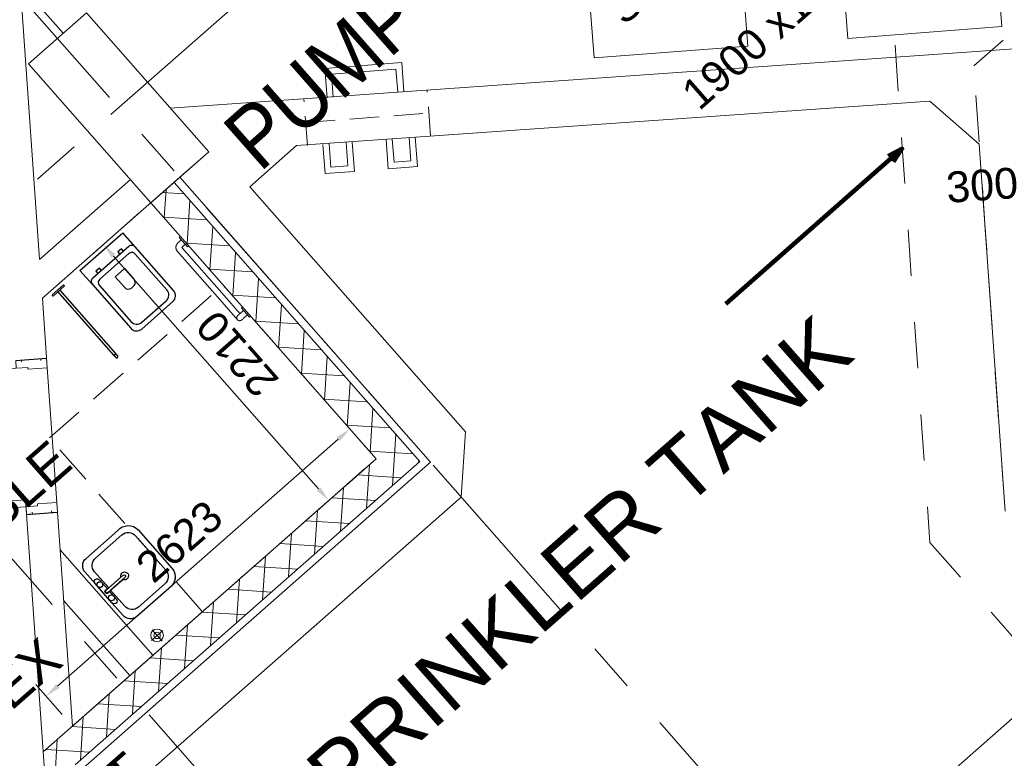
# Model space of a CAD drawing. Header units: millimetres. Extents: x 834119330 to 835277377, y 817781205 to 818243057.
# Tile 9 of 60: x 834353970 to 834360351, y 818011195 to 818015982. Entities that reach past the tile are written whole.
import ezdxf

# ---------------------------------------------------------------- set-up
doc = ezdxf.new("R2010")
doc.units = ezdxf.units.MM
doc.header["$LTSCALE"] = 100
for name, pattern in [('Dash', [6, 3, -3]), ('DASHDOT', [25.4, 12.7, -6.35, 0, -6.35]), ('Grid Line', [22.225, 12.7, -3.175, 3.175, -3.175]), ('Hidden', [9.525, 6.35, -3.175]), ('HIDDENX2', [19.05, 12.7, -6.35])]:
    doc.linetypes.add(name, pattern=pattern)
doc.layers.get('0').update_dxf_attribs({"lineweight": 0})
doc.layers.get('Defpoints').update_dxf_attribs({"lineweight": 0})
for name, color, linetype, lineweight in [('A-DOOR', 6, 'Continuous', 13), ('A-WALL', 7, 'Continuous', 13), ('ATR01', 7, 'Continuous', 0), ('DLN020__', 6, 'DASHDOT', 0), ('DLN030_1', 1, 'Continuous', 0), ('DLN040__', 3, 'Continuous', 0), ('DLN210__', 7, 'Continuous', 0), ('DLN240__', 1, 'Continuous', 0), ('DLN280__', 3, 'Continuous', 0), ('DLN325__', 7, 'Continuous', 0), ('DLN580__', 4, 'Continuous', 0), ('DLN740__', 4, 'Continuous', 0), ('FITDOOR', 7, 'Continuous', 0), ('HATCH', 8, 'Continuous', 0), ('P-SANR-FIXT', 6, 'Continuous', 9), ('Pump Plinth', 4, 'Continuous', 13), ('Rev.02', 1, 'Continuous', 25), ('Rev_D', 20, 'Continuous', 0), ('SITE BOUNDARY', 4, 'Continuous', 0)]:
    doc.layers.add(name, color=color, linetype=linetype, lineweight=lineweight)
doc.layers.add('DLN740_', color=4, linetype='Continuous')
doc.styles.get("Standard").update_dxf_attribs({"font": 'swiss.ttf'})
doc.styles.add('StyleSwis721 Lt BT1', font='swissl.ttf')
doc.dimstyles.new('INTDIM', dxfattribs={"dimtxt": 200, "dimasz": 125, "dimexe": 100, "dimexo": 150, "dimgap": 80, "dimtad": 1, "dimdec": 0, "dimzin": 11, "dimdsep": 46, "dimtxsty": 'StyleSwis721 Lt BT1', "dimblk1": '_Open3011', "dimblk2": '_Open3011', "dimsah": 1, "dimcen": -125, "dimclrd": 256, "dimclre": 256, "dimclrt": 2, "dimaunit": 1, "dimadec": 5, "dimazin": 0, "dimtfac": 1, "dimtdec": 0, "dimtofl": 0, "dimtmove": 2, "dimatfit": 3, "dimldrblk": '_Open3011', "dimfxl": 1, "dimtolj": 1, "dimtzin": 0, "dimlwd": -1, "dimlwe": -1, "dimarcsym": 0})
pattern_1 = [(86.34984, (834357388.73, 818073559.81), (-158.42796, 10.1067), []), (176.34984, (834357388.73, 818073559.81), (-10.1067, -158.42796), [])]

# ---------------------------------------------------------------- blocks, each defined once
blk = doc.blocks.new('*D143')
at = {"layer": 'Defpoints', "color": 0, "linetype": 'ByBlock', "transparency": 16777216}
for p in [(834361041.5, 818012016.6), (834361308.2, 818011713.6, 0), (834356964.5, 818007890.8, 0)]:
    blk.add_point(p, dxfattribs=at)
at = {"layer": 'DLN240__', "linetype": 'ByBlock', "transparency": 16777216}
for p, q in [((834361242.1, 818011788.6), (834360975.4, 818012091.7)), ((834356772.9, 818008259.9), (834360966.4, 818011950.6)), ((834356898.4, 818007965.9), (834356631.7, 818008268.9))]:
    blk.add_line(p, q, dxfattribs=at)
for points in [[(834360955.4, 818011963.1), (834360977.4, 818011938), (834361041.5, 818012016.6)], [(834356761.9, 818008272.5), (834356783.9, 818008247.4), (834356697.8, 818008193.9)]]:
    blk.add_solid(points, dxfattribs=at)
at = {"layer": 'DLN240__', "color": 2, "linetype": 'ByBlock', "transparency": 16777216, "insert": (834358748.9, 818010242.5), "char_height": 200, "attachment_point": 5, "rotation": 41.35021, "style": 'StyleSwis721 Lt BT1'}
blk.add_mtext('\\A1;5786', dxfattribs=at)
blk = doc.blocks.new('_Open301')
at = {"layer": 'Rev_D', "linetype": 'ByBlock'}
blk.add_line((0, 0), (-1, 0), dxfattribs=at)
blk = doc.blocks.new('_Open3011')
at = {"layer": 'ATR01', "linetype": 'ByBlock'}
blk.add_line((0, 0), (-1, 0), dxfattribs=at)
at = {"layer": 'ATR01', "linetype": 'ByBlock', "yscale": 1.119319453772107, "zscale": 0.008}
blk.add_blockref('_Open301', (0, 0), dxfattribs=at)
blk = doc.blocks.new('*D157')
at = {"layer": 'Defpoints', "color": 0, "linetype": 'ByBlock', "transparency": 16777216}
for p in [(834360230.2, 818014587), (834360251.7, 818014280.2, 0), (834360550.9, 818014301.1, 0)]:
    blk.add_point(p, dxfattribs=at)
at = {"layer": 'DLN240__', "linetype": 'ByBlock', "transparency": 16777216}
for p, q in [((834360536.5, 818014508.2), (834360522.5, 818014707.7)), ((834360237.2, 818014487.3), (834360223.3, 818014686.8))]:
    blk.add_line(p, q, dxfattribs=at)
at = {"layer": 'DLN240__', "color": 2, "linetype": 'ByBlock', "transparency": 16777216, "insert": (834360206.9, 818014908.9), "char_height": 200, "attachment_point": 5, "rotation": 3.99871, "style": 'StyleSwis721 Lt BT1'}
blk.add_mtext('\\A1;300', dxfattribs=at)
blk = doc.blocks.new('DR1CD')
at = {"layer": 'FITDOOR'}
for p, q in [((0, 1), (45, 1)), ((0, 1), (0, 0)), ((45, 0), (45, 1)), ((0, 0), (45, 0))]:
    blk.add_line(p, q, dxfattribs=at)
blk = doc.blocks.new('DR1CM')
at = {"layer": 'FITDOOR', "color": 6}
blk.add_arc((0, 0), 1, 0, 90, dxfattribs=at)
blk = doc.blocks.new('DLN-Single Door - Opening 2 - 950 x2138 _WH_-1922936-Car Park_B2_F')
at = {"layer": 'DLN210__', "lineweight": 30}
for p, q in [((-500, -100), (-500, 100)), ((500, -100), (500, 100))]:
    blk.add_line(p, q, dxfattribs=at)
at = {"layer": 'FITDOOR'}
for p, q in [((-437.5, 100), (-500, 100)), ((-500, 62.5), (-500, 100)), ((-437.5, -25), (-437.5, 100)), ((437.5, 100), (500, 100)), ((437.5, -25), (437.5, 100)), ((500, 62.5), (500, 100)), ((-488, 62.5), (-500, 62.5)), ((488, 62.5), (500, 62.5)), ((-500, -100), (-500, -62.5)), ((-488, -62.5), (-500, -62.5)), ((-450, -100), (-450, -25)), ((-437.5, -25), (-450, -25)), ((437.5, -25), (450, -25)), ((450, -100), (450, -25)), ((488, -62.5), (500, -62.5)), ((500, -100), (500, -62.5)), ((-450, -100), (-500, -100)), ((450, -100), (500, -100))]:
    blk.add_line(p, q, dxfattribs=at)
at = {"layer": 'DLN325__', "extrusion": (0, 0, -1), "yscale": 899.9999999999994, "zscale": -0.9999999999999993, "rotation": 180}
blk.add_blockref('DR1CD', (450, -100), dxfattribs=at)
at = {"layer": 'DLN325__', "extrusion": (0, 0, -1), "xscale": 899.9999999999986, "yscale": 899.9999999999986, "zscale": -899.9999999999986, "rotation": 180}
blk.add_blockref('DR1CM', (450, -100), dxfattribs=at)
blk = doc.blocks.new('DLN-Single Door - Opening 5 -  950 x 2025 _WH_-1665005-Car Park_B2_F')
at = {"layer": 'A-DOOR'}
blk.add_blockref('DLN-Single Door - Opening 2 - 950 x2138 _WH_-1922936-Car Park_B2_F', (5, 0), dxfattribs=at)
blk = doc.blocks.new('DLN-Single Door - Panel 2 - 950 x2138 _WH_-2283119-Car Park_B1_F')
at = {"layer": 'A-DOOR'}
blk.add_blockref('DLN-Single Door - Opening 5 -  950 x 2025 _WH_-1665005-Car Park_B2_F', (-10, 0), dxfattribs=at)
blk = doc.blocks.new('HOLE')
for p, q in [((-0.0391, 0), (0.0391, 0)), ((0, -0.0391), (0, 0.0391))]:
    blk.add_line(p, q)
for centre, radius in [((0, 0), 0.0325), ((0.0001, 0), 0.0165)]:
    blk.add_circle(centre, radius)
blk = doc.blocks.new('*D171')
at = {"layer": 'Defpoints', "color": 0, "linetype": 'ByBlock', "transparency": 16777216}
for p in [(834356279.9, 818013135.9, 0), (834354140.7, 818011597), (834354311.2, 818011403.3, 0)]:
    blk.add_point(p, dxfattribs=at)
at = {"layer": 'DLN240__', "linetype": 'ByBlock', "transparency": 16777216}
for p, q in [((834356213.8, 818013210.9), (834356043.3, 818013404.7)), ((834356034.3, 818013263.5), (834354215.8, 818011663.1)), ((834354245.1, 818011478.3), (834354074.6, 818011672.1))]:
    blk.add_line(p, q, dxfattribs=at)
for points in [[(834356023.3, 818013276), (834356045.3, 818013251), (834356109.4, 818013329.6)], [(834354204.8, 818011675.6), (834354226.8, 818011650.6), (834354140.7, 818011597)]]:
    blk.add_solid(points, dxfattribs=at)
at = {"layer": 'DLN240__', "color": 2, "linetype": 'ByBlock', "transparency": 16777216, "insert": (834355004.3, 818012600.5), "char_height": 200, "attachment_point": 5, "rotation": 41.35021, "style": 'StyleSwis721 Lt BT1'}
blk.add_mtext('\\A1;2623', dxfattribs=at)
blk = doc.blocks.new('*D178')
at = {"layer": 'Defpoints', "color": 0, "linetype": 'ByBlock', "transparency": 16777216}
for p in [(834354819.6, 818014795.1, 0), (834354512.5, 818014524.9), (834356279.9, 818013135.9, 0)]:
    blk.add_point(p, dxfattribs=at)
at = {"layer": 'DLN240__', "linetype": 'ByBlock', "transparency": 16777216}
for p, q in [((834354744.5, 818014729.1), (834354437.4, 818014458.8)), ((834355906.7, 818012940.7), (834354578.6, 818014449.8)), ((834356204.8, 818013069.8), (834355897.7, 818012799.5))]:
    blk.add_line(p, q, dxfattribs=at)
for points in [[(834354591.1, 818014460.8), (834354566.1, 818014438.8), (834354512.5, 818014524.9)], [(834355919.2, 818012951.7), (834355894.2, 818012929.7), (834355972.8, 818012865.6)]]:
    blk.add_solid(points, dxfattribs=at)
at = {"layer": 'DLN240__', "color": 2, "linetype": 'ByBlock', "transparency": 16777216, "insert": (834355379.9, 818013816), "char_height": 200, "attachment_point": 5, "rotation": 131.35019, "style": 'StyleSwis721 Lt BT1'}
blk.add_mtext('\\A1;2210', dxfattribs=at)
blk = doc.blocks.new('DLN_Toilet - SAN-01A-V7-D-1001-1-_PLAN G_F')
at = {"layer": 'DLN740_'}
for p, q in [((-185, 0), (185, 0)), ((-185, 0), (-185, -122.8)), ((185, -122.8), (185, 0)), ((-185, -122.8), (-185, -500)), ((155, -92.8), (-155, -92.8)), ((-80, -72.8), (-110, -72.8)), ((-110, -72.8), (-110, -92.8)), ((-80, -92.8), (-80, -72.8)), ((80, -72.8), (80, -92.8)), ((110, -72.8), (80, -72.8)), ((110, -92.8), (110, -72.8)), ((185, -500), (185, -122.8)), ((-155, -157.8), (-155, -467.8)), ((125.2, -127.8), (-125, -127.8)), ((-40, -276.5), (-40, -181.7)), ((-40, -181.7), (40, -181.7)), ((40, -181.7), (40, -276.5)), ((155.2, -467.8), (155.2, -157.8)), ((10, -306.5), (-10, -306.5)), ((-135, -550), (135, -550)), ((-105, -517.8), (105.2, -517.8))]:
    blk.add_line(p, q, dxfattribs=at)
for centre, radius, start, end in [((-155, -122.8), 30, 90, 180), ((155, -122.8), 30, 0, 90), ((-125, -157.8), 30, 90, 180), ((125.2, -157.8), 30, 0, 90), ((-10, -276.5), 30, 180, 270), ((10, -276.5), 30, 270, 0), ((-135, -500), 50, 180, 270), ((-105, -467.8), 50, 180, 270), ((105.2, -467.8), 50, 270, 0), ((135, -500), 50, 270, 0)]:
    blk.add_arc(centre, radius, start, end, dxfattribs=at)
blk = doc.blocks.new('DLN_Toilet-Disable1 - SAN-01b-2146407-D-1001-1-_PLAN G_F')
at = {"layer": 'DLN740_'}
for p, q in [((-382.5, 559.4), (-382.5, 9.7)), ((-367.5, 9.7), (-367.5, 557.7)), ((-425, 10), (-325, 10)), ((-425, 10), (-425, 0)), ((-325, 0), (-425, 0)), ((-325, 10), (-325, 0))]:
    blk.add_line(p, q, dxfattribs=at)
for points in [[(-382.5, 578), (-382.5, 578.3), (-382.5, 578.5), (-382.4, 578.8), (-382.4, 579.1), (-382.4, 579.4), (-382.3, 579.7), (-382.2, 580), (-382.1, 580.3), (-382, 580.6), (-381.9, 580.9), (-381.8, 581.1), (-381.7, 581.4), (-381.5, 581.7), (-381.4, 581.9), (-381.2, 582.2), (-381, 582.4), (-380.8, 582.7), (-380.6, 582.9), (-380.4, 583.1), (-380.2, 583.3), (-380, 583.5), (-379.8, 583.7), (-379.5, 583.9), (-379.3, 584.1), (-379.1, 584.3), (-378.8, 584.4), (-378.5, 584.6), (-378.3, 584.7), (-378, 584.8), (-377.7, 584.9), (-377.4, 585), (-377.2, 585.1), (-376.9, 585.2), (-376.6, 585.3), (-376.3, 585.3), (-376, 585.4), (-375.7, 585.4), (-375.4, 585.4), (-375.1, 585.5), (-375, 585.5)], [(-382.5, 558.6), (-382.5, 559.6), (-382.5, 560.6), (-382.5, 561.6), (-382.5, 562.5), (-382.5, 563.5), (-382.5, 564.4), (-382.5, 565.3), (-382.5, 566.2), (-382.5, 567), (-382.5, 567.9), (-382.5, 568.7), (-382.5, 569.5), (-382.5, 570.2), (-382.5, 570.9), (-382.5, 571.6), (-382.5, 572.3), (-382.5, 572.9), (-382.5, 573.5), (-382.5, 574.1), (-382.5, 574.6), (-382.5, 575.1), (-382.5, 575.6), (-382.5, 576), (-382.5, 576.3), (-382.5, 576.7), (-382.5, 577), (-382.5, 577.2), (-382.5, 577.5), (-382.5, 577.6), (-382.5, 577.8), (-382.5, 577.9), (-382.5, 577.9), (-382.5, 578)], [(-382.5, 578), (-382.5, 577.9), (-382.5, 577.9), (-382.5, 577.8), (-382.5, 577.6), (-382.5, 577.4), (-382.5, 577.2), (-382.5, 576.9), (-382.5, 576.6), (-382.5, 576.3), (-382.5, 575.9), (-382.5, 575.5), (-382.5, 575), (-382.5, 574.5), (-382.5, 574), (-382.5, 573.4), (-382.5, 572.8), (-382.5, 572.2), (-382.5, 571.5), (-382.5, 570.8), (-382.5, 570.1), (-382.5, 569.3), (-382.5, 568.6), (-382.5, 567.8), (-382.5, 566.9), (-382.5, 566.1), (-382.5, 565.2), (-382.5, 564.3), (-382.5, 563.3), (-382.5, 562.4), (-382.5, 561.5), (-382.5, 560.5), (-382.5, 559.5), (-382.5, 558.6)], [(-375, 585.5), (-374.7, 585.4), (-374.4, 585.4), (-374.1, 585.4), (-373.8, 585.4), (-373.5, 585.3), (-373.2, 585.2), (-372.9, 585.2), (-372.6, 585.1), (-372.4, 585), (-372.1, 584.9), (-371.8, 584.7), (-371.5, 584.6), (-371.3, 584.5), (-371, 584.3), (-370.8, 584.1), (-370.5, 584), (-370.3, 583.8), (-370.1, 583.6), (-369.8, 583.4), (-369.6, 583.2), (-369.4, 583), (-369.2, 582.7), (-369, 582.5), (-368.9, 582.3), (-368.7, 582), (-368.5, 581.7), (-368.4, 581.5), (-368.2, 581.2), (-368.1, 580.9), (-368, 580.7), (-367.9, 580.4), (-367.8, 580.1), (-367.7, 579.8), (-367.7, 579.5), (-367.6, 579.2), (-367.6, 578.9), (-367.5, 578.6), (-367.5, 578.3), (-367.5, 578), (-367.5, 578)], [(-367.5, 558.6), (-367.5, 559.6), (-367.5, 560.6), (-367.5, 561.6), (-367.5, 562.5), (-367.5, 563.5), (-367.5, 564.4), (-367.5, 565.3), (-367.5, 566.2), (-367.5, 567), (-367.5, 567.9), (-367.5, 568.7), (-367.5, 569.4), (-367.5, 570.2), (-367.5, 570.9), (-367.5, 571.6), (-367.5, 572.3), (-367.5, 572.9), (-367.5, 573.5), (-367.5, 574.1), (-367.5, 574.6), (-367.5, 575.1), (-367.5, 575.5), (-367.5, 576), (-367.5, 576.3), (-367.5, 576.7), (-367.5, 577), (-367.5, 577.2), (-367.5, 577.5), (-367.5, 577.6), (-367.5, 577.8), (-367.5, 577.9), (-367.5, 577.9), (-367.5, 578)], [(-367.5, 578), (-367.5, 577.9), (-367.5, 577.9), (-367.5, 577.8), (-367.5, 577.6), (-367.5, 577.4), (-367.5, 577.2), (-367.5, 576.9), (-367.5, 576.6), (-367.5, 576.3), (-367.5, 575.9), (-367.5, 575.5), (-367.5, 575), (-367.5, 574.5), (-367.5, 574), (-367.5, 573.4), (-367.5, 572.8), (-367.5, 572.2), (-367.5, 571.5), (-367.5, 570.8), (-367.5, 570.1), (-367.5, 569.3), (-367.5, 568.6), (-367.5, 567.8), (-367.5, 566.9), (-367.5, 566.1), (-367.5, 565.2), (-367.5, 564.3), (-367.5, 563.3), (-367.5, 562.4), (-367.5, 561.5), (-367.5, 560.5), (-367.5, 559.5)]]:
    blk.add_lwpolyline(points, dxfattribs=at)
for points in [[(-382.5, 558.6), (-382.5, 558.8), (-382.1, 559), (-380.5, 559.4), (-378, 559.6), (-376, 559.7), (-375, 559.7)], [(-375, 559.7), (-374, 559.7), (-372, 559.6), (-369.5, 559.4), (-367.9, 559), (-367.5, 558.8), (-367.5, 558.6)]]:
    blk.add_open_spline(points, degree=3, dxfattribs=at)
at = {"layer": 'P-SANR-FIXT'}
for p, q in [((409, 740), (409, 895.5)), ((440, 934), (410, 934)), ((410, 896), (440, 896)), ((450, 955), (440, 955)), ((440, 875), (440, 955)), ((440, 875), (450, 875)), ((371, 740), (371, 325.1)), ((409, 325.1), (409, 740)), ((440, 324.6), (410, 324.6)), ((450, 345.6), (440, 345.6)), ((440, 265.6), (440, 345.6)), ((410, 286.6), (440, 286.6)), ((440, 265.6), (450, 265.6))]:
    blk.add_line(p, q, dxfattribs=at)
for points in [[(371, 740), (371, 917.9), (372, 921), (372.2, 921.7), (372.5, 922.4), (372.8, 923.1), (373.1, 923.8), (373.5, 924.4), (373.9, 925.1), (374.3, 925.7), (374.8, 926.3), (375.2, 926.9), (375.7, 927.5), (376.2, 928.1), (376.8, 928.6), (377.3, 929.1), (377.9, 929.6), (378.5, 930.1), (379.1, 930.6), (379.7, 931), (380.4, 931.4), (381, 931.8), (381.7, 932.1), (382.4, 932.4), (383.1, 932.7), (383.8, 933), (384.6, 933.2), (385.3, 933.4), (386, 933.6), (386.8, 933.7), (387.5, 933.8), (388.3, 933.9), (389, 934), (389.8, 934), (390, 934)], [(390, 896), (389.2, 896), (388.5, 896.1), (387.7, 896.1), (387, 896.2), (386.2, 896.4), (385.5, 896.5), (384.7, 896.7), (384, 897), (383.3, 897.2), (382.6, 897.5), (381.9, 897.8), (381.2, 898.1), (380.6, 898.5), (379.9, 898.9), (379.3, 899.3), (378.7, 899.8), (378.1, 900.2), (377.5, 900.7), (376.9, 901.2), (376.4, 901.8), (375.9, 902.3), (375.4, 902.9), (374.9, 903.5), (374.4, 904.1), (374, 904.7), (373.6, 905.4), (373.2, 906), (372.9, 906.7), (372.6, 907.4), (372.3, 908.1), (372, 908.8), (371.8, 909.6), (371, 912.4)], [(390, 934), (390, 934), (390.1, 934), (390.1, 934), (390.3, 934), (390.4, 934), (390.6, 934), (390.8, 934), (391, 934), (391.3, 934), (391.6, 934), (391.9, 934), (392.3, 934), (392.6, 934), (393.1, 934), (393.5, 934), (394, 934), (394.4, 934), (395, 934), (395.5, 934), (396.1, 934), (396.7, 934), (397.3, 934), (397.9, 934), (398.5, 934), (399.2, 934), (399.9, 934), (400.6, 934), (401.3, 934), (402, 934), (402.8, 934), (403.5, 934), (404.3, 934), (405, 934), (405.8, 934), (406.6, 934), (407.4, 934), (408.2, 934), (409, 934), (409.8, 934), (410, 934)], [(410, 934), (409.2, 934), (408.4, 934), (407.6, 934), (406.8, 934), (406, 934), (405.2, 934), (404.5, 934), (403.7, 934), (403, 934), (402.2, 934), (401.5, 934), (400.8, 934), (400.1, 934), (399.4, 934), (398.7, 934), (398.1, 934), (397.4, 934), (396.8, 934), (396.2, 934), (395.7, 934), (395.1, 934), (394.6, 934), (394.1, 934), (393.6, 934), (393.2, 934), (392.8, 934), (392.4, 934), (392, 934), (391.7, 934), (391.4, 934), (391.1, 934), (390.8, 934), (390.6, 934), (390.4, 934), (390.3, 934), (390.2, 934), (390.1, 934), (390, 934), (390, 934)], [(410, 896), (409.2, 896), (408.4, 896), (407.6, 896), (406.8, 896), (406, 896), (405.2, 896), (404.5, 896), (403.7, 896), (403, 896), (402.2, 896), (401.5, 896), (400.8, 896), (400.1, 896), (399.4, 896), (398.7, 896), (398.1, 896), (397.4, 896), (396.8, 896), (396.2, 896), (395.7, 896), (395.1, 896), (394.6, 896), (394.1, 896), (393.6, 896), (393.2, 896), (392.8, 896), (392.4, 896), (392, 896), (391.7, 896), (391.4, 896), (391.1, 896), (390.8, 896), (390.6, 896), (390.4, 896), (390.3, 896), (390.2, 896), (390.1, 896), (390, 896), (390, 896)], [(390, 896), (390, 896), (390.1, 896), (390.1, 896), (390.3, 896), (390.4, 896), (390.6, 896), (390.8, 896), (391, 896), (391.3, 896), (391.6, 896), (391.9, 896), (392.3, 896), (392.6, 896), (393.1, 896), (393.5, 896), (394, 896), (394.4, 896), (395, 896), (395.5, 896), (396.1, 896), (396.7, 896), (397.3, 896), (397.9, 896), (398.5, 896), (399.2, 896), (399.9, 896), (400.6, 896), (401.3, 896), (402, 896), (402.8, 896), (403.5, 896), (404.3, 896), (405, 896), (405.8, 896), (406.6, 896), (407.4, 896), (408.2, 896), (409, 896), (409.8, 896), (410, 896)], [(409, 895.5), (409, 895.5), (409, 895.5), (409, 895.5), (409, 895.5), (409, 895.5), (409, 895.5), (409, 895.5), (409, 895.6), (409, 895.6), (409, 895.6), (409, 895.6), (409.1, 895.6), (409.1, 895.6), (409.1, 895.7), (409.1, 895.7), (409.1, 895.7), (409.2, 895.7), (409.2, 895.7), (409.2, 895.8), (409.2, 895.8), (409.3, 895.8), (409.3, 895.8), (409.4, 895.8), (409.4, 895.9), (409.4, 895.9), (409.5, 895.9), (409.5, 895.9), (409.6, 895.9), (409.6, 896), (409.7, 896), (409.8, 896), (409.8, 896), (409.9, 896), (409.9, 896)], [(371, 325.1), (371, 323.5), (371.1, 322), (371.3, 320.4), (371.5, 318.9), (371.8, 317.4), (372.1, 315.8), (372.6, 314.3), (373, 312.8), (373.6, 311.4), (374.1, 309.9), (374.8, 308.5), (375.5, 307.1), (376.3, 305.8), (377.1, 304.5), (377.9, 303.2), (378.9, 301.9), (379.8, 300.7), (380.8, 299.5), (381.9, 298.4), (383, 297.3), (384.1, 296.3), (385.3, 295.3), (386.6, 294.3), (387.8, 293.4), (389.1, 292.6), (390.4, 291.8), (391.8, 291), (393.2, 290.4), (394.6, 289.7), (396, 289.1), (397.5, 288.6), (398.9, 288.2), (400.4, 287.8), (401.9, 287.4), (403.4, 287.1), (405, 286.9), (406.5, 286.7), (408, 286.6), (409.6, 286.6), (410, 286.6)], [(410, 324.6), (409.9, 324.6), (409.9, 324.6), (409.8, 324.6), (409.8, 324.6), (409.7, 324.6), (409.7, 324.6), (409.6, 324.6), (409.6, 324.7), (409.5, 324.7), (409.5, 324.7), (409.4, 324.7), (409.4, 324.7), (409.3, 324.8), (409.3, 324.8), (409.3, 324.8), (409.2, 324.8), (409.2, 324.8), (409.2, 324.9), (409.1, 324.9), (409.1, 324.9), (409.1, 324.9), (409.1, 325), (409.1, 325), (409, 325), (409, 325), (409, 325), (409, 325), (409, 325), (409, 325.1), (409, 325.1), (409, 325.1), (409, 325.1), (409, 325.1), (409, 325.1), (409, 325.1)]]:
    blk.add_lwpolyline(points, dxfattribs=at)
at = {"layer": 'DLN740_', "xscale": -1, "rotation": 180}
blk.add_blockref('DLN_Toilet - SAN-01A-V7-D-1001-1-_PLAN G_F', (0, 0), dxfattribs=at)
blk = doc.blocks.new('DLN_Sink-1 - SAN-4d-V122-D-1001-1-_PLAN G_F')
at = {"layer": 'DLN740_'}
for p, q in [((-73.2, 180.1), (-170.8, 180.1)), ((6.2, 132.5), (-132.7, 132.5)), ((-132.7, 132.5), (6.2, 132.5)), ((91.9, 180.1), (-73.2, 180.1)), ((91.9, 180.1), (-73.2, 180.1)), ((6.2, 142), (-73.2, 142)), ((6.2, 157), (6.2, 6.4)), ((6.2, 147.9), (6.2, 156.3)), ((6.2, 132.5), (6.2, 142)), ((6.2, 26.7), (6.2, 132.5)), ((25.2, 157), (25.2, 147.9)), ((25.2, 6.4), (25.2, 157)), ((91.9, 142), (25.2, 142)), ((25.2, 142), (25.2, 132.5)), ((164.1, 132.5), (25.2, 132.5)), ((25.2, 132.5), (25.2, 26.7)), ((25.2, 132.5), (164.1, 132.5)), ((202.2, 180.1), (91.9, 180.1)), ((-234.3, 116.6), (-234.3, -158.3)), ((-196.2, 69), (-196.2, -158.3)), ((-196.2, -158.3), (-196.2, 69)), ((227.6, -158.3), (227.6, 69)), ((227.6, 69), (227.6, -158.3)), ((265.7, -158.3), (265.7, 116.6)), ((-132.7, -221.8), (164.1, -221.8)), ((164.1, -221.8), (-132.7, -221.8)), ((-150, -259.9), (181.3, -259.9))]:
    blk.add_line(p, q, dxfattribs=at)
for centre, radius, start, end in [((-170.8, 116.6), 63.5, 90, 180), ((-132.7, 69), 63.5, 90, 180), ((-132.7, 69), 63.5, 90, 180), ((-73.2, 161.1), 19.1, 90, 270), ((-47.8, 161.1), 19.1, 0, 180), ((-47.8, 161.1), 19.1, 180, 0), ((15.7, 156.3), 12.7, 318.25004, 221.57985), ((15.7, 156.3), 9.52, 90, 175.84788), ((15.7, 156.3), 9.5, 4.16307, 180), ((15.7, 156.3), 9.52, 4.15212, 90), ((66.5, 161.1), 19.1, 0, 180), ((66.5, 161.1), 19.1, 180, 0), ((91.9, 161.1), 19.1, 270, 90), ((164.1, 69), 63.5, 0, 90), ((164.1, 69), 63.5, 0, 90), ((202.2, 116.6), 63.5, 0, 90), ((15.7, 3.2), 25.4, 111.96349, 233.85962), ((15.7, 3.2), 25.4, 233.85962, 68.03651), ((15.7, 7.1), 9.52, 184.15212, 355.84788), ((-146.2, -170.9), 89.1, 171.85025, 267.54983), ((-132.7, -158.3), 63.5, 180, 270), ((-132.7, -158.3), 63.5, 180, 270), ((164.1, -158.3), 63.5, 270, 0), ((164.1, -158.3), 63.5, 270, 0), ((177.5, -170.9), 89.1, 272.45017, 8.14975), ((181.3, -175.5), 84.4, 270, 349.38916)]:
    blk.add_arc(centre, radius, start, end, dxfattribs=at)
blk = doc.blocks.new('Grid Line')
at = {"layer": 'DLN020__', "linetype": 'Grid Line'}
for p, q in [((5410.4, -35085.3), (5410.4, 27471)), ((7860.9, -35085.3), (7860.9, 27471)), ((-9985.2, -21840.4), (30672.2, -21840.4))]:
    blk.add_line(p, q, dxfattribs=at)
blk = doc.blocks.new('A$C004E585E')
at = {"layer": 'A-WALL', "color": 2, "linetype": 'Dash', "lineweight": 13}
for p, q in [((4788.5, -1999.1), (-5545, -15538.6)), ((-5045, -15707.6), (-3290.1, -13408.2)), ((-1836.7, -13408.2), (-3290.1, -13408.2)), ((-5545, -15538.6), (-5545, -19400))]:
    blk.add_line(p, q, dxfattribs=at)

msp = doc.modelspace()

# ---------------------------------------------------------------- hatches: boundary and pattern name
at = {"layer": 'A-WALL', "linetype": 'ByBlock'}
h = msp.add_hatch(dxfattribs=at)
h.set_pattern_fill('EARTH', color=1, scale=70, angle=45)
h.set_pattern_definition([(86.3502, (834259067.97, 817913852.15), (-415.3025, 471.8944), [444.5, -444.5]), (86.3502, (834258901.62, 817913862.76), (-415.3025, 471.8944), [444.5, -444.5]), (86.3502, (834258735.27, 817913873.37), (-415.3025, 471.8944), [444.5, -444.5]), (176.3502, (834258683.36, 817913932.35), (-471.8944, -415.3025), [444.5, -444.5]), (176.3502, (834258693.97, 817914098.7), (-471.8944, -415.3025), [444.5, -444.5]), (176.3502, (834258704.6, 817914265.05), (-471.8944, -415.3025), [444.5, -444.5])])
edge = h.paths.add_edge_path()
edge.add_line((834340573.9, 818045816.1), (834336024.8, 818041812.5))
edge.add_arc((834369885.6, 818077441.2), 49152.4, 226.4573, 266.43381)
edge.add_line((834366828.2, 818028384), (834367803.6, 818014432.8))
edge.add_line((834367803.6, 818014432.8), (834358038.5, 818005838.6))
edge.add_line((834358038.5, 818005838.6), (834354765.1, 818002958.1))
edge.add_line((834354765.1, 818002958.1), (834360515.3, 817996424.3))
edge.add_line((834360515.3, 817996424.3), (834377661.1, 818011513.8))
edge.add_line((834377661.1, 818011513.8), (834376055.4, 818034955.1))
edge.add_arc((834369649.8, 818077415.9), 42941.2, 227.38201, 278.57894, ccw=False)
at = {"layer": 'HATCH', "linetype": 'Continuous', "ltscale": 0.2}
h = msp.add_hatch(dxfattribs=at)
h.set_pattern_fill('DGN_ANSI31', color=8, scale=25, style=0, pattern_type=2)
h.set_pattern_definition([(210.400428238, (848684328.11, 1012279243.28), (40.166941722, -68.46172228), [])])
edge = h.paths.add_edge_path()
edge.add_line((834304369.9, 818035393.6), (834304072.5, 818035435.5))
edge.add_line((834304072.5, 818035435.5), (834304030.7, 818034793.1))
edge.add_line((834304030.7, 818034793.1), (834293138.2, 818027176))
edge.add_line((834293138.2, 818027176), (834292658.4, 818027311.6))
edge.add_line((834292658.4, 818027311.6), (834292163.3, 818025227.6))
edge.add_line((834292163.3, 818025227.6), (834293757.1, 818024607))
edge.add_line((834293757.1, 818024607), (834294865.4, 818023967.6))
edge.add_line((834294865.4, 818023967.6), (834296156.9, 818022940))
edge.add_line((834296156.9, 818022940), (834297099.8, 818021932.8))
edge.add_line((834297099.8, 818021932.8), (834302306.7, 818016010.1))
edge.add_line((834302306.7, 818016010.1), (834273579.6, 817990755.2))
edge.add_line((834273579.6, 817990755.2), (834331000.9, 817925420.6))
edge.add_line((834331000.9, 817925420.6), (834375196.2, 817964315.9))
edge.add_line((834375196.2, 817964315.9), (834374066.3, 817980996.7))
edge.add_line((834374066.3, 817980996.7), (834339463.3, 818020376.1))
edge.add_arc((834328000.5, 818007970.7), 16890.5, 47.26121, 51.69748)
edge.add_arc((834333427.8, 818015250.8), 7817.6, 49.84168, 69.2308)
edge.add_arc((834333018.9, 818015427.3), 7810.3, 65.9651, 78.45877)
edge.add_arc((834332634.6, 818013897.1), 9386.7, 78.02895, 87.71232)
edge.add_arc((834332591.4, 818014607.8), 8678.6, 87.24053, 99.73592)
edge.add_line((834331123.8, 818023161.4), (834329930.9, 818024516.8))
edge.add_line((834329930.9, 818024516.8), (834326628.6, 818028269.1))
edge.add_line((834326628.6, 818028269.1), (834325599.3, 818029438.7))
edge.add_line((834325599.3, 818029438.7), (834316188.4, 818021156.4))
edge.add_line((834316188.4, 818021156.4), (834313686.5, 818024016.5))
edge.add_line((834313686.5, 818024016.5), (834313235.7, 818023646.4))
edge.add_line((834313235.7, 818023646.4), (834312968.7, 818023950.2))
edge.add_line((834312968.7, 818023950.2), (834311053.4, 818022266.5))
edge.add_line((834311053.4, 818022266.5), (834308435.8, 818025244))
edge.add_line((834308435.8, 818025244), (834306762.3, 818027183.3))
edge.add_arc((834311650.7, 818031401.6), 6456.8, 206.93823, 220.79234, ccw=False)
edge.add_arc((834329611.1, 818040528.5), 26603.2, 202.06495, 206.93823, ccw=False)
edge.add_arc((834312203.4, 818033472.4), 7819.8, 183.39777, 202.06495, ccw=False)
edge.add_arc((834329308.3, 818034488), 24954.8, 177.92009, 183.39777, ccw=False)
at = {"layer": 'HATCH'}
h = msp.add_hatch(dxfattribs=at)
h.set_pattern_fill('ANSI37', color=8, scale=50)
h.set_pattern_definition(pattern_1)
h.paths.add_polyline_path([(834354969.8, 818014927.3), (834354819.6, 818014795.1), (834356279.9, 818013135.9), (834354628, 818011682.1), (834354760.2, 818011532), (834356562.2, 818013117.9)])
h = msp.add_hatch(dxfattribs=at)
h.set_pattern_fill('ANSI37', color=8, scale=50)
h.set_pattern_definition(pattern_1)
h.paths.add_polyline_path([(834354122.4, 818011237.1), (834354165.9, 818010616.7), (834354383.8, 818010369.1), (834354328.8, 818011152.4), (834354760.2, 818011532), (834354628, 818011682.1)])

# ---------------------------------------------------------------- linework, layer by layer
at = {"layer": 'A-WALL', "color": 6, "lineweight": 13}
for p, q in [((834356445.2, 818015704.8, 0), (834355946.7, 818015665.7, 0)), ((834356408.4, 818015661.8, 0), (834355989.7, 818015629, 0)), ((834356096.4, 818015035.5, 0), (834355986.7, 818015026.9, 0)), ((834356358.7, 818015015.9, 0), (834356548.1, 818015030.8, 0)), ((834356395.5, 818015058.9, 0), (834356505.1, 818015067.5, 0)), ((834356139.4, 818014998.7, 0), (834355950, 818014983.9, 0))]:
    msp.add_line(p, q, dxfattribs=at)
at = {"layer": 'A-WALL', "color": 6}
for p, q in [((834355961.5, 818015476.3, 0), (834355946.7, 818015665.7, 0)), ((834356420.1, 818015512.2, 0), (834356408.4, 818015661.8, 0)), ((834356460, 818015515.4, 0), (834356445.2, 818015704.8, 0)), ((834356001.4, 818015479.4, 0), (834355989.7, 818015629, 0)), ((834356493.4, 818015217.1, 0), (834356505.1, 818015067.5, 0)), ((834356533.3, 818015220.2, 0), (834356548.1, 818015030.8, 0)), ((834355935.1, 818015173.3, 0), (834355950, 818014983.9, 0)), ((834355975, 818015176.4, 0), (834355986.7, 818015026.9, 0)), ((834356084.7, 818015185, 0), (834356096.4, 818015035.5, 0)), ((834356124.5, 818015188.2, 0), (834356139.4, 818014998.7, 0)), ((834356343.9, 818015205.3, 0), (834356358.7, 818015015.9, 0)), ((834356383.7, 818015208.5, 0), (834356395.5, 818015058.9, 0))]:
    msp.add_line(p, q, dxfattribs=at)
at = {"layer": 'A-WALL', "color": 1, "linetype": 'Hidden', "lineweight": 13, "ltscale": 0.3}
for p, q in [((834356633, 818015228, 0), (834356609.5, 818015527.1, 0)), ((834355835.4, 818015165.5, 0), (834355812, 818015464.6, 0)), ((834355823.7, 818015315, 0), (834356621.3, 818015377.5, 0))]:
    msp.add_line(p, q, dxfattribs=at)
at = {"layer": 'DLN210__'}
for p, q in [((834354098.8, 818014427.2, 0), (834353944.1, 818016631.3, 0)), ((834354252, 818015894.2, 0), (834353973.6, 818016210.5, 0)), ((834354945.7, 818015408.7, 0), (834360445.4, 818015794.9, 0)), ((834355763.8, 818015165.4, 0), (834359867.9, 818015453.6, 0)), ((834359867.9, 818015453.6, 0), (834360188.2, 818015175.4, 0)), ((834355461, 818014898.9, 0), (834355763.8, 818015165.4, 0)), ((834360188.2, 818015175.4, 0), (834360355.3, 818012796.3, 0)), ((834355007.3, 818014960.3, 0), (834355195, 818015125.5, 0)), ((834354116.5, 818014176.3, 0), (834355044.8, 818014993.3, 0)), ((834356632.7, 818013113.4, 0), (834355007.3, 818014960.3, 0)), ((834356857.9, 818013311.6, 0), (834355461, 818014898.9, 0)), ((834354148.1, 818013725, 0), (834354116.5, 818014176.3, 0)), ((834356830.9, 818012888.2, 0), (834356857.9, 818013311.6, 0)), ((834354380.4, 818011131.2, 0), (834356632.7, 818013113.4, 0)), ((834354194.8, 818010205.4, 0), (834354007.7, 818012870.5, 0)), ((834354690.1, 818011004.1, 0), (834356830.9, 818012888.2, 0)), ((834355042, 818011780, 0), (834355042, 818011780, 0))]:
    msp.add_line(p, q, dxfattribs=at)
at = {"layer": 'DLN210__', "color": 1}
msp.add_line((834354209.4, 818012852.1, 0), (834354148.1, 818013725, 0), dxfattribs=at)
at = {"layer": 'DLN210__', "color": 0}
for p, q in [((834354213.8, 818012789.8, 0), (834354311.2, 818011403.3, 0)), ((834354230.8, 818012547.4, 0), (834354833.4, 818011862.8, 0)), ((834354253.9, 818012218.5, 0), (834354683.2, 818011730.7, 0))]:
    msp.add_line(p, q, dxfattribs=at)
at = {"layer": 'DLN210__', "extrusion": (0, -3.38813e-21, -1), "elevation": 0}
for points in [[(-834354969.8, 818014927.3), (-834356562.2, 818013117.9), (-834354328.8, 818011152.4)], [(-834354819.6, 818014795.1), (-834356279.9, 818013135.9), (-834354122.4, 818011237.1)], [(-834354819.6, 818014795.1), (-834356279.9, 818013135.9), (-834354311.2, 818011403.3)]]:
    msp.add_lwpolyline(points, dxfattribs=at)
at = {"layer": 'DLN210__'}
msp.add_polyline3d([(834354098.8, 818014427.2, 0), (834354687.5, 818014945.3, 0)], dxfattribs=at)
at = {"layer": 'DLN280__', "extrusion": (0, 0, -1)}
msp.add_line((834354026.8, 818015696, 0), (834354026.8, 818015696, 0), dxfattribs=at)
at = {"layer": 'DLN280__', "extrusion": (0, -3.38813e-21, -1), "elevation": 0}
msp.add_lwpolyline([(-834354026.8, 818015696), (-834354402.2, 818016026.3), (-834355195, 818015125.5), (-834354819.6, 818014795.1)], close=True, dxfattribs=at)
at = {"layer": 'DLN580__', "color": 1, "linetype": 'HIDDENX2', "ltscale": 0.2, "elevation": 0}
msp.add_lwpolyline([(834354162.9, 818013270.9), (834355288.9, 818014261.9), (834356279.9, 818013135.9), (834355153.9, 818012144.9)], close=True, dxfattribs=at)
at = {"layer": 'Pump Plinth'}
for p, q in [((834358544.7, 818017705.6, 0), (834358689.2, 818015811.1, 0)), ((834357692, 818015735.1, 0), (834357547.6, 818017629.6, 0)), ((834358689.2, 818015811.1, 0), (834357692, 818015735.1, 0))]:
    msp.add_line(p, q, dxfattribs=at)
at = {"layer": 'Pump Plinth', "elevation": 0}
msp.add_lwpolyline([(834360189.9, 818017831.1), (834360334.4, 818015936.6), (834359337.3, 818015860.5), (834359192.8, 818017755)], close=True, dxfattribs=at)

# ---------------------------------------------------------------- block references
at = {"layer": 'A-DOOR', "extrusion": (1.04987e-20, 1.20846e-20, -1), "zscale": -1, "rotation": 85.98298665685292}
msp.add_blockref('DLN-Single Door - Panel 2 - 950 x2138 _WH_-2283119-Car Park_B1_F', (-834354078.7, 818013286.5, 0), dxfattribs=at)
at = {"layer": 'DLN740_', "xscale": -1}
for name, p, rotation in [('DLN_Toilet-Disable1 - SAN-01b-2146407-D-1001-1-_PLAN G_F', (834354498.3, 818014479.1, 0), 221.3501958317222), ('DLN_Sink-1 - SAN-4d-V122-D-1001-1-_PLAN G_F', (834354641.8, 818012391, 0), 131.3501958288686)]:
    msp.add_blockref(name, p, dxfattribs=dict(at, rotation=rotation))
at = {"layer": 'DLN740__', "extrusion": (1.64655e-20, 6.65988e-21, -1), "xscale": 1263.106878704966, "yscale": 1263.106878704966, "zscale": -1263.106878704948, "rotation": 48.64980422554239}
msp.add_blockref('HOLE', (-834354860.1, 818011991, 0), dxfattribs=at)
at = {"layer": 'Rev.02', "linetype": 'ByBlock', "rotation": 41.35019583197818}
msp.add_blockref('A$C004E585E', (834353765.1, 818027920.9, 0), dxfattribs=at)
at = {"layer": 'SITE BOUNDARY', "color": 1, "rotation": 41.35019583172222}
msp.add_blockref('Grid Line', (834334280.8, 818026612.6, 0), dxfattribs=at)

# ---------------------------------------------------------------- texts
at = {"layer": 'DLN040__', "color": 0, "attachment_point": 1, "rotation": 41.3502, "line_spacing_factor": 2.20667}
for s, insert, char_height, width in [('SPRINKLER PUMP PLINTH \\P1900 x1000 x 350 (H)', (834357754.8, 818016088.6, 0), 200, 6757.399), ('\\fSwis721 BT|b0|i0|c0|p0;\\C0;SPRINKLER TANK', (834355514.8, 818010910.6, 0), 400, 5274.139)]:
    msp.add_mtext(s, dxfattribs=dict(at, insert=insert, char_height=char_height, width=width))
for s, insert, char_height in [('{\\W0.9;SPRINKLER \\PPUMP ROOM}', (834354287.8, 818016391.1, 0), 400), ('ACCESSIBLE\\PUNISEX\\PTOILET', (834352514.3, 818011823.2, 0), 250)]:
    msp.add_mtext(s, dxfattribs=dict(at, insert=insert, char_height=char_height))

# ---------------------------------------------------------------- dimensions: what is measured, and where the dimension line sits
at = {"layer": 'DLN240__', "linetype": 'ByBlock'}
dim = msp.add_linear_dim(base=(834360230.2, 818014587, 0), p1=(834360550.9, 818014301.1, 0), p2=(834360251.7, 818014280.2, 0), angle=183.99871, dimstyle='INTDIM', override={"dimasz": 100, "dimexo": 100, "dimfxl": 100, "dimfxlon": 1, "dimarcsym": 2}, dxfattribs=at)
dim.commit()
dim.dimension.update_dxf_attribs({"geometry": '*D157', "text_midpoint": (834360206.9, 818014908.9, 0), "dimtype": 160})
for base, p1, p2, angle, picture, middle in [((834354512.5, 818014524.9, 0), (834356279.9, 818013135.9, 0), (834354819.6, 818014795.1, 0), 131.35019, '*D178', (834355379.9, 818013816, 0)), ((834354140.7, 818011597, 0), (834356279.9, 818013135.9, 0), (834354311.2, 818011403.3, 0), 221.35021, '*D171', (834355004.3, 818012600.5, 0)), ((834361041.5, 818012016.6, 0), (834356964.5, 818007890.8, 0), (834361308.2, 818011713.6, 0), 41.35021, '*D143', (834358748.9, 818010242.5, 0))]:
    dim = msp.add_linear_dim(base=base, p1=p1, p2=p2, angle=angle, dimstyle='INTDIM', override={"dimasz": 100, "dimexo": 100, "dimtix": 1, "dimtofl": 1, "dimfxl": 100, "dimarcsym": 2}, dxfattribs=at)
    dim.commit()
    dim.dimension.update_dxf_attribs({"geometry": picture, "text_midpoint": middle})

# ---------------------------------------------------------------- leaders
at = {"layer": 'DLN030_1'}
msp.add_leader([(834359689.7, 818015146.9, 0), (834358545.1, 818014139.6, 0)], dimstyle='INTDIM', override={"dimtxt": 100, "dimasz": 100, "dimgap": 30, "dimtad": 0, "dimclrd": 0, "dimldrblk": 'Open30', "dimlwd": 65534}, dxfattribs=at)

doc.saveas('drawing.dxf')
